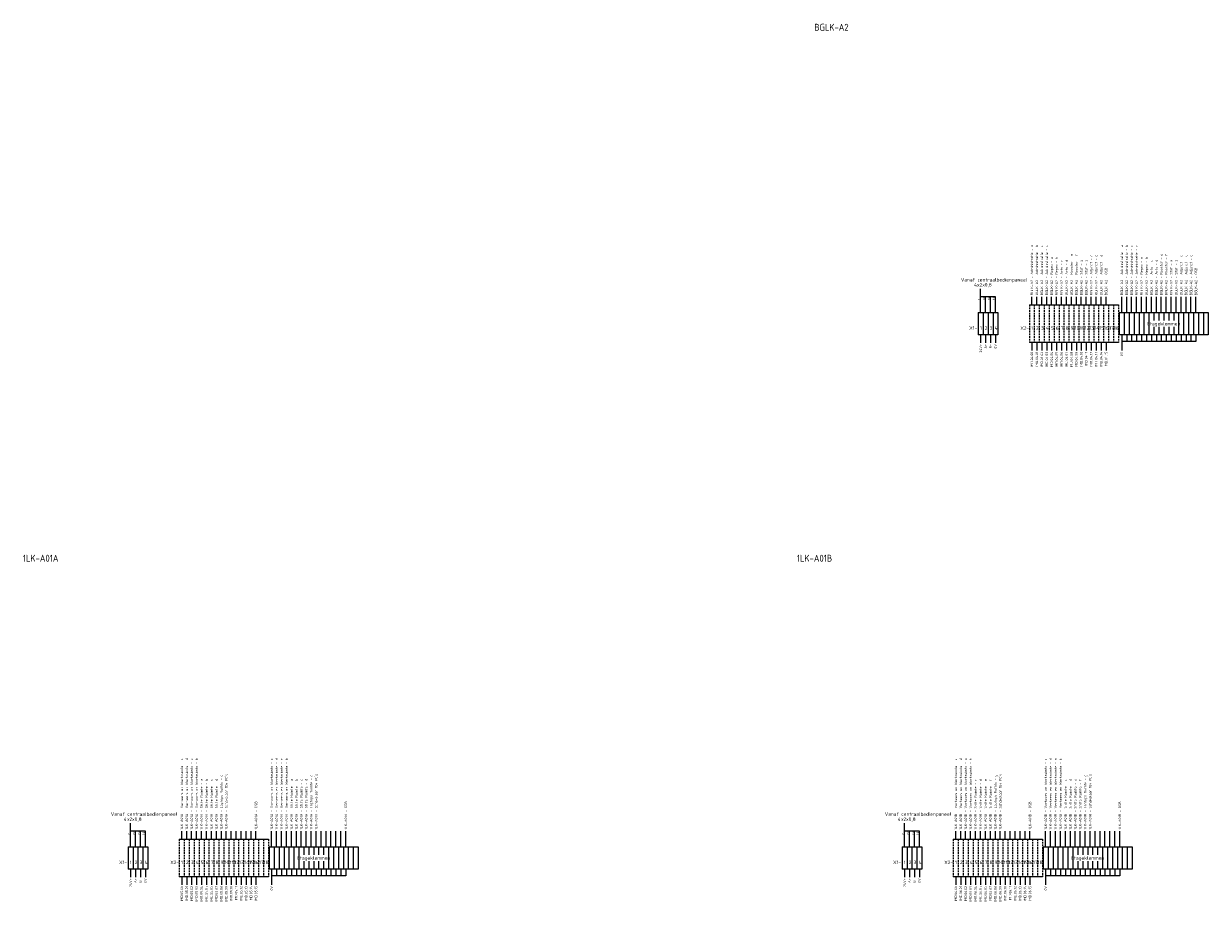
# Model space of a CAD drawing. Extents: x -1224 to 18134, y -20786 to 3554.
# Tile 2 of 88: x -281 to 573, y -7356 to -6724. Entities that reach past the tile are written whole.
import ezdxf
from ezdxf.enums import TextEntityAlignment as Align

# ---------------------------------------------------------------- set-up
doc = ezdxf.new("R2010")
doc.units = 0
doc.linetypes.add('HIDDEN2', pattern=[1.875, 1.25, -0.625])
doc.layers.add('EL$1----', color=3, linetype='CONTINUOUS')
doc.styles.add('BURO-018', font='ISO.shx', dxfattribs={"height": 1.8})
doc.styles.add('BURO-025', font='ISO.shx', dxfattribs={"height": 2.5})
doc.styles.add('BURO-050', font='ISO.shx', dxfattribs={"height": 5})

msp = doc.modelspace()

# ---------------------------------------------------------------- linework, layer by layer
at = {"layer": 'EL$1----', "color": 1}
for p, q in [((408.57, -6931.74), (408.57, -6914.68)), ((419.27, -6920.53), (408.57, -6920.53)), ((412.13, -6931.74), (412.13, -6920.53)), ((415.7, -6931.74), (415.7, -6920.53)), ((419.27, -6931.74), (419.27, -6920.53)), ((445.48, -6926.27), (445.48, -6920.53)), ((449.04, -6926.27), (449.04, -6920.53)), ((452.61, -6926.27), (452.61, -6920.53)), ((456.18, -6926.27), (456.18, -6920.53)), ((459.75, -6926.27), (459.75, -6920.53)), ((463.31, -6926.27), (463.31, -6920.53)), ((466.88, -6926.27), (466.88, -6920.53)), ((470.45, -6926.27), (470.45, -6920.53)), ((474.01, -6926.27), (474.01, -6920.53)), ((477.58, -6926.27), (477.58, -6920.53)), ((481.15, -6926.27), (481.15, -6920.53)), ((484.72, -6926.27), (484.72, -6920.53)), ((488.28, -6926.27), (488.28, -6920.53)), ((491.85, -6926.27), (491.85, -6920.53)), ((495.42, -6926.27), (495.42, -6920.53)), ((498.98, -6926.27), (498.98, -6920.53)), ((510.27, -6931.74), (510.27, -6920.53)), ((513.84, -6931.74), (513.84, -6920.53)), ((517.41, -6931.74), (517.41, -6920.53)), ((520.97, -6931.74), (520.97, -6920.53)), ((524.54, -6931.74), (524.54, -6920.53)), ((528.11, -6931.74), (528.11, -6920.53)), ((531.67, -6931.74), (531.67, -6920.53)), ((535.24, -6931.74), (535.24, -6920.53)), ((538.81, -6931.74), (538.81, -6920.53)), ((542.38, -6931.74), (542.38, -6920.53)), ((545.94, -6931.74), (545.94, -6920.53)), ((549.51, -6931.74), (549.51, -6920.53)), ((553.08, -6931.74), (553.08, -6920.53)), ((556.64, -6931.74), (556.64, -6920.53)), ((560.21, -6931.74), (560.21, -6920.53)), ((563.78, -6931.74), (563.78, -6920.53)), ((408.57, -6947.89), (408.57, -6953.63)), ((412.13, -6947.89), (412.13, -6953.63)), ((415.7, -6947.89), (415.7, -6953.63)), ((419.27, -6947.89), (419.27, -6953.63)), ((510.27, -6947.89), (510.27, -6959.1)), ((513.84, -6947.89), (513.84, -6952.66)), ((517.41, -6947.89), (517.41, -6952.66)), ((520.97, -6947.89), (520.97, -6952.66)), ((524.54, -6947.89), (524.54, -6952.66)), ((528.11, -6947.89), (528.11, -6952.66)), ((531.67, -6947.89), (531.67, -6952.66)), ((535.24, -6947.89), (535.24, -6952.66)), ((538.81, -6947.89), (538.81, -6952.66)), ((542.38, -6947.89), (542.38, -6952.66)), ((545.94, -6947.89), (545.94, -6952.66)), ((549.51, -6947.89), (549.51, -6952.66)), ((553.08, -6947.89), (553.08, -6952.66)), ((556.64, -6947.89), (556.64, -6952.66)), ((560.21, -6947.89), (560.21, -6952.66)), ((563.78, -6947.89), (563.78, -6952.66)), ((445.48, -6953.36), (445.48, -6959.1)), ((449.04, -6953.36), (449.04, -6959.1)), ((452.61, -6953.36), (452.61, -6959.1)), ((456.18, -6953.36), (456.18, -6959.1)), ((459.75, -6953.36), (459.75, -6959.1)), ((463.31, -6953.36), (463.31, -6959.1)), ((466.88, -6953.36), (466.88, -6959.1)), ((470.45, -6953.36), (470.45, -6959.1)), ((474.01, -6953.36), (474.01, -6959.1)), ((477.58, -6953.36), (477.58, -6959.1)), ((481.15, -6953.36), (481.15, -6959.1)), ((484.72, -6953.36), (484.72, -6959.1)), ((488.28, -6953.36), (488.28, -6959.1)), ((491.85, -6953.36), (491.85, -6959.1)), ((495.42, -6953.36), (495.42, -6959.1)), ((498.98, -6953.36), (498.98, -6959.1)), ((513.84, -6952.66), (510.27, -6952.66)), ((517.41, -6952.66), (513.84, -6952.66)), ((520.97, -6952.66), (517.41, -6952.66)), ((524.54, -6952.66), (520.97, -6952.66)), ((528.11, -6952.66), (524.54, -6952.66)), ((531.67, -6952.66), (528.11, -6952.66)), ((535.24, -6952.66), (531.67, -6952.66)), ((538.81, -6952.66), (535.24, -6952.66)), ((542.38, -6952.66), (538.81, -6952.66)), ((545.94, -6952.66), (542.38, -6952.66)), ((549.51, -6952.66), (545.94, -6952.66)), ((553.08, -6952.66), (549.51, -6952.66)), ((556.64, -6952.66), (553.08, -6952.66)), ((560.21, -6952.66), (556.64, -6952.66)), ((563.78, -6952.66), (560.21, -6952.66)), ((-204.28, -7316.77), (-204.28, -7299.71)), ((353.71, -7316.77), (353.71, -7299.71)), ((-193.57, -7305.56), (-204.28, -7305.56)), ((-200.71, -7316.77), (-200.71, -7305.56)), ((-197.14, -7316.77), (-197.14, -7305.56)), ((-193.57, -7316.77), (-193.57, -7305.56)), ((-167.37, -7311.3), (-167.37, -7305.56)), ((-163.8, -7311.3), (-163.8, -7305.56)), ((-160.23, -7311.3), (-160.23, -7305.56)), ((-156.66, -7311.3), (-156.66, -7305.56)), ((-153.1, -7311.3), (-153.1, -7305.56)), ((-149.53, -7311.3), (-149.53, -7305.56)), ((-145.96, -7311.3), (-145.96, -7305.56)), ((-142.4, -7311.3), (-142.4, -7305.56)), ((-138.83, -7311.3), (-138.83, -7305.56)), ((-135.26, -7311.3), (-135.26, -7305.56)), ((-131.69, -7311.3), (-131.69, -7305.56)), ((-128.13, -7311.3), (-128.13, -7305.56)), ((-124.56, -7311.3), (-124.56, -7305.56)), ((-120.99, -7311.3), (-120.99, -7305.56)), ((-117.43, -7311.3), (-117.43, -7305.56)), ((-113.86, -7311.3), (-113.86, -7305.56)), ((-102.57, -7316.77), (-102.57, -7305.56)), ((-99, -7316.77), (-99, -7305.56)), ((-95.44, -7316.77), (-95.44, -7305.56)), ((-91.87, -7316.77), (-91.87, -7305.56)), ((-88.3, -7316.77), (-88.3, -7305.56)), ((-84.74, -7316.77), (-84.74, -7305.56)), ((-81.17, -7316.77), (-81.17, -7305.56)), ((-77.6, -7316.77), (-77.6, -7305.56)), ((-74.03, -7316.77), (-74.03, -7305.56)), ((-70.47, -7316.77), (-70.47, -7305.56)), ((-66.9, -7316.77), (-66.9, -7305.56)), ((-63.33, -7316.77), (-63.33, -7305.56)), ((-59.77, -7316.77), (-59.77, -7305.56)), ((-56.2, -7316.77), (-56.2, -7305.56)), ((-52.63, -7316.77), (-52.63, -7305.56)), ((-49.06, -7316.77), (-49.06, -7305.56)), ((364.41, -7305.56), (353.71, -7305.56)), ((357.28, -7316.77), (357.28, -7305.56)), ((360.84, -7316.77), (360.84, -7305.56)), ((364.41, -7316.77), (364.41, -7305.56)), ((390.62, -7311.3), (390.62, -7305.56)), ((394.19, -7311.3), (394.19, -7305.56)), ((397.76, -7311.3), (397.76, -7305.56)), ((401.32, -7311.3), (401.32, -7305.56)), ((404.89, -7311.3), (404.89, -7305.56)), ((408.46, -7311.3), (408.46, -7305.56)), ((412.02, -7311.3), (412.02, -7305.56)), ((415.59, -7311.3), (415.59, -7305.56)), ((419.16, -7311.3), (419.16, -7305.56)), ((422.73, -7311.3), (422.73, -7305.56)), ((426.29, -7311.3), (426.29, -7305.56)), ((429.86, -7311.3), (429.86, -7305.56)), ((433.43, -7311.3), (433.43, -7305.56)), ((436.99, -7311.3), (436.99, -7305.56)), ((440.56, -7311.3), (440.56, -7305.56)), ((444.13, -7311.3), (444.13, -7305.56)), ((455.42, -7316.77), (455.42, -7305.56)), ((458.98, -7316.77), (458.98, -7305.56)), ((462.55, -7316.77), (462.55, -7305.56)), ((466.12, -7316.77), (466.12, -7305.56)), ((469.68, -7316.77), (469.68, -7305.56)), ((473.25, -7316.77), (473.25, -7305.56)), ((476.82, -7316.77), (476.82, -7305.56)), ((480.39, -7316.77), (480.39, -7305.56)), ((483.95, -7316.77), (483.95, -7305.56)), ((487.52, -7316.77), (487.52, -7305.56)), ((491.09, -7316.77), (491.09, -7305.56)), ((494.65, -7316.77), (494.65, -7305.56)), ((498.22, -7316.77), (498.22, -7305.56)), ((501.79, -7316.77), (501.79, -7305.56)), ((505.36, -7316.77), (505.36, -7305.56)), ((508.92, -7316.77), (508.92, -7305.56)), ((-204.28, -7332.92), (-204.28, -7338.66)), ((-200.71, -7332.92), (-200.71, -7338.66)), ((-197.14, -7332.92), (-197.14, -7338.66)), ((-193.57, -7332.92), (-193.57, -7338.66)), ((-102.57, -7332.92), (-102.57, -7344.13)), ((-99, -7332.92), (-99, -7337.69)), ((-95.44, -7332.92), (-95.44, -7337.69)), ((-91.87, -7332.92), (-91.87, -7337.69)), ((-88.3, -7332.92), (-88.3, -7337.69)), ((-84.74, -7332.92), (-84.74, -7337.69)), ((-81.17, -7332.92), (-81.17, -7337.69)), ((-77.6, -7332.92), (-77.6, -7337.69)), ((-74.03, -7332.92), (-74.03, -7337.69)), ((-70.47, -7332.92), (-70.47, -7337.69)), ((-66.9, -7332.92), (-66.9, -7337.69)), ((-63.33, -7332.92), (-63.33, -7337.69)), ((-59.77, -7332.92), (-59.77, -7337.69)), ((-56.2, -7332.92), (-56.2, -7337.69)), ((-52.63, -7332.92), (-52.63, -7337.69)), ((-49.06, -7332.92), (-49.06, -7337.69)), ((353.71, -7332.92), (353.71, -7338.66)), ((357.28, -7332.92), (357.28, -7338.66)), ((360.84, -7332.92), (360.84, -7338.66)), ((364.41, -7332.92), (364.41, -7338.66)), ((455.42, -7332.92), (455.42, -7344.13)), ((458.98, -7332.92), (458.98, -7337.69)), ((462.55, -7332.92), (462.55, -7337.69)), ((466.12, -7332.92), (466.12, -7337.69)), ((469.68, -7332.92), (469.68, -7337.69)), ((473.25, -7332.92), (473.25, -7337.69)), ((476.82, -7332.92), (476.82, -7337.69)), ((480.39, -7332.92), (480.39, -7337.69)), ((483.95, -7332.92), (483.95, -7337.69)), ((487.52, -7332.92), (487.52, -7337.69)), ((491.09, -7332.92), (491.09, -7337.69)), ((494.65, -7332.92), (494.65, -7337.69)), ((498.22, -7332.92), (498.22, -7337.69)), ((501.79, -7332.92), (501.79, -7337.69)), ((505.36, -7332.92), (505.36, -7337.69)), ((508.92, -7332.92), (508.92, -7337.69)), ((-167.37, -7338.39), (-167.37, -7344.13)), ((-163.8, -7338.39), (-163.8, -7344.13)), ((-160.23, -7338.39), (-160.23, -7344.13)), ((-156.66, -7338.39), (-156.66, -7344.13)), ((-153.1, -7338.39), (-153.1, -7344.13)), ((-149.53, -7338.39), (-149.53, -7344.13)), ((-145.96, -7338.39), (-145.96, -7344.13)), ((-142.4, -7338.39), (-142.4, -7344.13)), ((-138.83, -7338.39), (-138.83, -7344.13)), ((-135.26, -7338.39), (-135.26, -7344.13)), ((-131.69, -7338.39), (-131.69, -7344.13)), ((-128.13, -7338.39), (-128.13, -7344.13)), ((-124.56, -7338.39), (-124.56, -7344.13)), ((-120.99, -7338.39), (-120.99, -7344.13)), ((-117.43, -7338.39), (-117.43, -7344.13)), ((-113.86, -7338.39), (-113.86, -7344.13)), ((-99, -7337.69), (-102.57, -7337.69)), ((-95.44, -7337.69), (-99, -7337.69)), ((-91.87, -7337.69), (-95.44, -7337.69)), ((-88.3, -7337.69), (-91.87, -7337.69)), ((-84.74, -7337.69), (-88.3, -7337.69)), ((-81.17, -7337.69), (-84.74, -7337.69)), ((-77.6, -7337.69), (-81.17, -7337.69)), ((-74.03, -7337.69), (-77.6, -7337.69)), ((-70.47, -7337.69), (-74.03, -7337.69)), ((-66.9, -7337.69), (-70.47, -7337.69)), ((-63.33, -7337.69), (-66.9, -7337.69)), ((-59.77, -7337.69), (-63.33, -7337.69)), ((-56.2, -7337.69), (-59.77, -7337.69)), ((-52.63, -7337.69), (-56.2, -7337.69)), ((-49.06, -7337.69), (-52.63, -7337.69)), ((390.62, -7338.39), (390.62, -7344.13)), ((394.19, -7338.39), (394.19, -7344.13)), ((397.76, -7338.39), (397.76, -7344.13)), ((401.32, -7338.39), (401.32, -7344.13)), ((404.89, -7338.39), (404.89, -7344.13)), ((408.46, -7338.39), (408.46, -7344.13)), ((412.02, -7338.39), (412.02, -7344.13)), ((415.59, -7338.39), (415.59, -7344.13)), ((419.16, -7338.39), (419.16, -7344.13)), ((422.73, -7338.39), (422.73, -7344.13)), ((426.29, -7338.39), (426.29, -7344.13)), ((429.86, -7338.39), (429.86, -7344.13)), ((433.43, -7338.39), (433.43, -7344.13)), ((436.99, -7338.39), (436.99, -7344.13)), ((440.56, -7338.39), (440.56, -7344.13)), ((444.13, -7338.39), (444.13, -7344.13)), ((458.98, -7337.69), (455.42, -7337.69)), ((462.55, -7337.69), (458.98, -7337.69)), ((466.12, -7337.69), (462.55, -7337.69)), ((469.68, -7337.69), (466.12, -7337.69)), ((473.25, -7337.69), (469.68, -7337.69)), ((476.82, -7337.69), (473.25, -7337.69)), ((480.39, -7337.69), (476.82, -7337.69)), ((483.95, -7337.69), (480.39, -7337.69)), ((487.52, -7337.69), (483.95, -7337.69)), ((491.09, -7337.69), (487.52, -7337.69)), ((494.65, -7337.69), (491.09, -7337.69)), ((498.22, -7337.69), (494.65, -7337.69)), ((501.79, -7337.69), (498.22, -7337.69)), ((505.36, -7337.69), (501.79, -7337.69)), ((508.92, -7337.69), (505.36, -7337.69))]:
    msp.add_line(p, q, dxfattribs=at)
at = {"layer": 'EL$1----'}
for p, q in [((406.78, -6931.74), (410.35, -6931.74)), ((406.78, -6931.74), (406.78, -6947.89)), ((410.35, -6931.74), (410.35, -6947.89)), ((410.35, -6931.74), (413.92, -6931.74)), ((410.35, -6931.74), (410.35, -6947.89)), ((413.92, -6931.74), (413.92, -6947.89)), ((413.92, -6931.74), (417.48, -6931.74)), ((413.92, -6931.74), (413.92, -6947.89)), ((417.48, -6931.74), (417.48, -6947.89)), ((417.48, -6931.74), (421.05, -6931.74)), ((417.48, -6931.74), (417.48, -6947.89)), ((421.05, -6931.74), (421.05, -6947.89)), ((421.05, -6931.74), (421.05, -6947.89)), ((421.05, -6931.74), (421.05, -6947.89)), ((421.05, -6931.74), (421.05, -6947.89)), ((508.49, -6931.74), (512.05, -6931.74)), ((508.49, -6931.74), (508.49, -6947.89)), ((512.05, -6931.74), (512.05, -6947.89)), ((512.05, -6931.74), (515.62, -6931.74)), ((512.05, -6931.74), (512.05, -6947.89)), ((515.62, -6931.74), (515.62, -6947.89)), ((515.62, -6931.74), (519.19, -6931.74)), ((515.62, -6931.74), (515.62, -6947.89)), ((519.19, -6931.74), (519.19, -6947.89)), ((519.19, -6931.74), (522.76, -6931.74)), ((522.76, -6931.74), (522.76, -6947.89)), ((522.76, -6931.74), (526.32, -6931.74)), ((522.76, -6931.74), (522.76, -6947.89)), ((526.32, -6931.74), (526.32, -6947.89)), ((526.32, -6931.74), (529.89, -6931.74)), ((526.32, -6931.74), (526.32, -6947.89)), ((529.89, -6931.74), (529.89, -6947.89)), ((529.89, -6931.74), (533.46, -6931.74)), ((529.89, -6931.74), (529.89, -6947.89)), ((533.46, -6931.74), (533.46, -6937.47)), ((533.46, -6931.74), (537.02, -6931.74)), ((533.46, -6931.74), (533.46, -6937.47)), ((537.02, -6931.74), (537.02, -6937.47)), ((537.02, -6931.74), (540.59, -6931.74)), ((537.02, -6931.74), (537.02, -6937.47)), ((540.59, -6931.74), (540.59, -6937.47)), ((540.59, -6931.74), (544.16, -6931.74)), ((540.59, -6931.74), (540.59, -6937.47)), ((544.16, -6931.74), (544.16, -6937.47)), ((544.16, -6931.74), (544.16, -6937.47)), ((544.16, -6931.74), (547.73, -6931.74)), ((547.73, -6931.74), (547.73, -6937.47)), ((547.73, -6931.74), (551.29, -6931.74)), ((547.73, -6931.74), (547.73, -6937.47)), ((551.29, -6931.74), (551.29, -6947.89)), ((551.29, -6931.74), (554.86, -6931.74)), ((551.29, -6931.74), (551.29, -6947.89)), ((554.86, -6931.74), (554.86, -6947.89)), ((554.86, -6931.74), (558.43, -6931.74)), ((554.86, -6931.74), (554.86, -6947.89)), ((558.43, -6931.74), (558.43, -6947.89)), ((558.43, -6931.74), (561.99, -6931.74)), ((558.43, -6931.74), (558.43, -6947.89)), ((561.99, -6931.74), (561.99, -6947.89)), ((561.99, -6931.74), (565.56, -6931.74)), ((561.99, -6931.74), (561.99, -6947.89)), ((565.56, -6931.74), (565.56, -6947.89)), ((565.56, -6931.74), (565.56, -6947.89)), ((565.56, -6931.74), (565.56, -6947.89)), ((565.56, -6931.74), (569.13, -6931.74)), ((565.56, -6931.74), (565.56, -6947.89)), ((569.13, -6931.74), (569.13, -6947.89)), ((569.13, -6931.74), (572.7, -6931.74)), ((569.13, -6931.74), (569.13, -6947.89)), ((572.7, -6931.74), (572.7, -6947.89)), ((572.7, -6931.74), (572.7, -6947.89)), ((533.46, -6942.16), (533.46, -6947.89)), ((533.46, -6942.16), (533.46, -6947.89)), ((537.02, -6942.16), (537.02, -6947.89)), ((537.02, -6942.16), (537.02, -6947.89)), ((540.59, -6942.16), (540.59, -6947.89)), ((540.59, -6942.16), (540.59, -6947.89)), ((544.16, -6942.16), (544.16, -6947.89)), ((544.16, -6942.16), (544.16, -6947.89)), ((547.73, -6942.16), (547.73, -6947.89)), ((547.73, -6942.16), (547.73, -6947.89)), ((410.35, -6947.89), (406.78, -6947.89)), ((413.92, -6947.89), (410.35, -6947.89)), ((417.48, -6947.89), (413.92, -6947.89)), ((421.05, -6947.89), (417.48, -6947.89)), ((512.05, -6947.89), (508.49, -6947.89)), ((515.62, -6947.89), (512.05, -6947.89)), ((519.19, -6947.89), (515.62, -6947.89)), ((522.76, -6947.89), (519.19, -6947.89)), ((526.32, -6947.89), (522.76, -6947.89)), ((529.89, -6947.89), (526.32, -6947.89)), ((533.46, -6947.89), (529.89, -6947.89)), ((537.02, -6947.89), (533.46, -6947.89)), ((540.59, -6947.89), (537.02, -6947.89)), ((544.16, -6947.89), (540.59, -6947.89)), ((547.73, -6947.89), (544.16, -6947.89)), ((551.29, -6947.89), (547.73, -6947.89)), ((554.86, -6947.89), (551.29, -6947.89)), ((558.43, -6947.89), (554.86, -6947.89)), ((561.99, -6947.89), (558.43, -6947.89)), ((565.56, -6947.89), (561.99, -6947.89)), ((569.13, -6947.89), (565.56, -6947.89)), ((572.7, -6947.89), (569.13, -6947.89)), ((-206.06, -7316.77), (-202.49, -7316.77)), ((-206.06, -7316.77), (-206.06, -7332.92)), ((-202.49, -7316.77), (-202.49, -7332.92)), ((-202.49, -7316.77), (-198.93, -7316.77)), ((-202.49, -7316.77), (-202.49, -7332.92)), ((-198.93, -7316.77), (-198.93, -7332.92)), ((-198.93, -7316.77), (-195.36, -7316.77)), ((-198.93, -7316.77), (-198.93, -7332.92)), ((-195.36, -7316.77), (-195.36, -7332.92)), ((-195.36, -7316.77), (-191.79, -7316.77)), ((-195.36, -7316.77), (-195.36, -7332.92)), ((-191.79, -7316.77), (-191.79, -7332.92)), ((-191.79, -7316.77), (-191.79, -7332.92)), ((-191.79, -7316.77), (-191.79, -7332.92)), ((-191.79, -7316.77), (-191.79, -7332.92)), ((-104.35, -7316.77), (-100.79, -7316.77)), ((-104.35, -7316.77), (-104.35, -7332.92)), ((-100.79, -7316.77), (-100.79, -7332.92)), ((-100.79, -7316.77), (-97.22, -7316.77)), ((-100.79, -7316.77), (-100.79, -7332.92)), ((-97.22, -7316.77), (-97.22, -7332.92)), ((-97.22, -7316.77), (-93.65, -7316.77)), ((-97.22, -7316.77), (-97.22, -7332.92)), ((-93.65, -7316.77), (-93.65, -7332.92)), ((-93.65, -7316.77), (-90.09, -7316.77)), ((-90.09, -7316.77), (-90.09, -7332.92)), ((-90.09, -7316.77), (-86.52, -7316.77)), ((-90.09, -7316.77), (-90.09, -7332.92)), ((-86.52, -7316.77), (-86.52, -7332.92)), ((-86.52, -7316.77), (-82.95, -7316.77)), ((-86.52, -7316.77), (-86.52, -7332.92)), ((-82.95, -7316.77), (-82.95, -7332.92)), ((-82.95, -7316.77), (-79.38, -7316.77)), ((-82.95, -7316.77), (-82.95, -7332.92)), ((-79.38, -7316.77), (-79.38, -7322.5)), ((-79.38, -7316.77), (-75.82, -7316.77)), ((-79.38, -7316.77), (-79.38, -7322.5)), ((-75.82, -7316.77), (-75.82, -7322.5)), ((-75.82, -7316.77), (-72.25, -7316.77)), ((-75.82, -7316.77), (-75.82, -7322.5)), ((-72.25, -7316.77), (-72.25, -7322.5)), ((-72.25, -7316.77), (-68.68, -7316.77)), ((-72.25, -7316.77), (-72.25, -7322.5)), ((-68.68, -7316.77), (-68.68, -7322.5)), ((-68.68, -7316.77), (-68.68, -7322.5)), ((-68.68, -7316.77), (-65.12, -7316.77)), ((-65.12, -7316.77), (-65.12, -7322.5)), ((-65.12, -7316.77), (-61.55, -7316.77)), ((-65.12, -7316.77), (-65.12, -7322.5)), ((-61.55, -7316.77), (-61.55, -7332.92)), ((-61.55, -7316.77), (-57.98, -7316.77)), ((-61.55, -7316.77), (-61.55, -7332.92)), ((-57.98, -7316.77), (-57.98, -7332.92)), ((-57.98, -7316.77), (-54.41, -7316.77)), ((-57.98, -7316.77), (-57.98, -7332.92)), ((-54.41, -7316.77), (-54.41, -7332.92)), ((-54.41, -7316.77), (-50.85, -7316.77)), ((-54.41, -7316.77), (-54.41, -7332.92)), ((-50.85, -7316.77), (-50.85, -7332.92)), ((-50.85, -7316.77), (-47.28, -7316.77)), ((-50.85, -7316.77), (-50.85, -7332.92)), ((-47.28, -7316.77), (-47.28, -7332.92)), ((-47.28, -7316.77), (-47.28, -7332.92)), ((-47.28, -7316.77), (-47.28, -7332.92)), ((-47.28, -7316.77), (-43.71, -7316.77)), ((-47.28, -7316.77), (-47.28, -7332.92)), ((-43.71, -7316.77), (-43.71, -7332.92)), ((-43.71, -7316.77), (-40.15, -7316.77)), ((-43.71, -7316.77), (-43.71, -7332.92)), ((-40.15, -7316.77), (-40.15, -7332.92)), ((-40.15, -7316.77), (-40.15, -7332.92)), ((351.93, -7316.77), (355.49, -7316.77)), ((351.93, -7316.77), (351.93, -7332.92)), ((355.49, -7316.77), (355.49, -7332.92)), ((355.49, -7316.77), (359.06, -7316.77)), ((355.49, -7316.77), (355.49, -7332.92)), ((359.06, -7316.77), (359.06, -7332.92)), ((359.06, -7316.77), (362.63, -7316.77)), ((359.06, -7316.77), (359.06, -7332.92)), ((362.63, -7316.77), (362.63, -7332.92)), ((362.63, -7316.77), (366.2, -7316.77)), ((362.63, -7316.77), (362.63, -7332.92)), ((366.2, -7316.77), (366.2, -7332.92)), ((366.2, -7316.77), (366.2, -7332.92)), ((366.2, -7316.77), (366.2, -7332.92)), ((366.2, -7316.77), (366.2, -7332.92)), ((453.63, -7316.77), (457.2, -7316.77)), ((453.63, -7316.77), (453.63, -7332.92)), ((457.2, -7316.77), (457.2, -7332.92)), ((457.2, -7316.77), (460.77, -7316.77)), ((457.2, -7316.77), (457.2, -7332.92)), ((460.77, -7316.77), (460.77, -7332.92)), ((460.77, -7316.77), (464.33, -7316.77)), ((460.77, -7316.77), (460.77, -7332.92)), ((464.33, -7316.77), (464.33, -7332.92)), ((464.33, -7316.77), (467.9, -7316.77)), ((467.9, -7316.77), (467.9, -7332.92)), ((467.9, -7316.77), (471.47, -7316.77)), ((467.9, -7316.77), (467.9, -7332.92)), ((471.47, -7316.77), (471.47, -7332.92)), ((471.47, -7316.77), (475.03, -7316.77)), ((471.47, -7316.77), (471.47, -7332.92)), ((475.03, -7316.77), (475.03, -7332.92)), ((475.03, -7316.77), (478.6, -7316.77)), ((475.03, -7316.77), (475.03, -7332.92)), ((478.6, -7316.77), (478.6, -7322.5)), ((478.6, -7316.77), (482.17, -7316.77)), ((478.6, -7316.77), (478.6, -7322.5)), ((482.17, -7316.77), (482.17, -7322.5)), ((482.17, -7316.77), (485.74, -7316.77)), ((482.17, -7316.77), (482.17, -7322.5)), ((485.74, -7316.77), (485.74, -7322.5)), ((485.74, -7316.77), (489.3, -7316.77)), ((485.74, -7316.77), (485.74, -7322.5)), ((489.3, -7316.77), (489.3, -7322.5)), ((489.3, -7316.77), (489.3, -7322.5)), ((489.3, -7316.77), (492.87, -7316.77)), ((492.87, -7316.77), (492.87, -7322.5)), ((492.87, -7316.77), (496.44, -7316.77)), ((492.87, -7316.77), (492.87, -7322.5)), ((496.44, -7316.77), (496.44, -7332.92)), ((496.44, -7316.77), (500, -7316.77)), ((496.44, -7316.77), (496.44, -7332.92)), ((500, -7316.77), (500, -7332.92)), ((500, -7316.77), (503.57, -7316.77)), ((500, -7316.77), (500, -7332.92)), ((503.57, -7316.77), (503.57, -7332.92)), ((503.57, -7316.77), (507.14, -7316.77)), ((503.57, -7316.77), (503.57, -7332.92)), ((507.14, -7316.77), (507.14, -7332.92)), ((507.14, -7316.77), (510.71, -7316.77)), ((507.14, -7316.77), (507.14, -7332.92)), ((510.71, -7316.77), (510.71, -7332.92)), ((510.71, -7316.77), (510.71, -7332.92)), ((510.71, -7316.77), (510.71, -7332.92)), ((510.71, -7316.77), (514.27, -7316.77)), ((510.71, -7316.77), (510.71, -7332.92)), ((514.27, -7316.77), (514.27, -7332.92)), ((514.27, -7316.77), (517.84, -7316.77)), ((514.27, -7316.77), (514.27, -7332.92)), ((517.84, -7316.77), (517.84, -7332.92)), ((517.84, -7316.77), (517.84, -7332.92)), ((-79.38, -7327.19), (-79.38, -7332.92)), ((-79.38, -7327.19), (-79.38, -7332.92)), ((-75.82, -7327.19), (-75.82, -7332.92)), ((-75.82, -7327.19), (-75.82, -7332.92)), ((-72.25, -7327.19), (-72.25, -7332.92)), ((-72.25, -7327.19), (-72.25, -7332.92)), ((-68.68, -7327.19), (-68.68, -7332.92)), ((-68.68, -7327.19), (-68.68, -7332.92)), ((-65.12, -7327.19), (-65.12, -7332.92)), ((-65.12, -7327.19), (-65.12, -7332.92)), ((478.6, -7327.19), (478.6, -7332.92)), ((478.6, -7327.19), (478.6, -7332.92)), ((482.17, -7327.19), (482.17, -7332.92)), ((482.17, -7327.19), (482.17, -7332.92)), ((485.74, -7327.19), (485.74, -7332.92)), ((485.74, -7327.19), (485.74, -7332.92)), ((489.3, -7327.19), (489.3, -7332.92)), ((489.3, -7327.19), (489.3, -7332.92)), ((492.87, -7327.19), (492.87, -7332.92)), ((492.87, -7327.19), (492.87, -7332.92)), ((-202.49, -7332.92), (-206.06, -7332.92)), ((-198.93, -7332.92), (-202.49, -7332.92)), ((-195.36, -7332.92), (-198.93, -7332.92)), ((-191.79, -7332.92), (-195.36, -7332.92)), ((-100.79, -7332.92), (-104.35, -7332.92)), ((-97.22, -7332.92), (-100.79, -7332.92)), ((-93.65, -7332.92), (-97.22, -7332.92)), ((-90.09, -7332.92), (-93.65, -7332.92)), ((-86.52, -7332.92), (-90.09, -7332.92)), ((-82.95, -7332.92), (-86.52, -7332.92)), ((-79.38, -7332.92), (-82.95, -7332.92)), ((-75.82, -7332.92), (-79.38, -7332.92)), ((-72.25, -7332.92), (-75.82, -7332.92)), ((-68.68, -7332.92), (-72.25, -7332.92)), ((-65.12, -7332.92), (-68.68, -7332.92)), ((-61.55, -7332.92), (-65.12, -7332.92)), ((-57.98, -7332.92), (-61.55, -7332.92)), ((-54.41, -7332.92), (-57.98, -7332.92)), ((-50.85, -7332.92), (-54.41, -7332.92)), ((-47.28, -7332.92), (-50.85, -7332.92)), ((-43.71, -7332.92), (-47.28, -7332.92)), ((-40.15, -7332.92), (-43.71, -7332.92)), ((355.49, -7332.92), (351.93, -7332.92)), ((359.06, -7332.92), (355.49, -7332.92)), ((362.63, -7332.92), (359.06, -7332.92)), ((366.2, -7332.92), (362.63, -7332.92)), ((457.2, -7332.92), (453.63, -7332.92)), ((460.77, -7332.92), (457.2, -7332.92)), ((464.33, -7332.92), (460.77, -7332.92)), ((467.9, -7332.92), (464.33, -7332.92)), ((471.47, -7332.92), (467.9, -7332.92)), ((475.03, -7332.92), (471.47, -7332.92)), ((478.6, -7332.92), (475.03, -7332.92)), ((482.17, -7332.92), (478.6, -7332.92)), ((485.74, -7332.92), (482.17, -7332.92)), ((489.3, -7332.92), (485.74, -7332.92)), ((492.87, -7332.92), (489.3, -7332.92)), ((496.44, -7332.92), (492.87, -7332.92)), ((500, -7332.92), (496.44, -7332.92)), ((503.57, -7332.92), (500, -7332.92)), ((507.14, -7332.92), (503.57, -7332.92)), ((510.71, -7332.92), (507.14, -7332.92)), ((514.27, -7332.92), (510.71, -7332.92)), ((517.84, -7332.92), (514.27, -7332.92))]:
    msp.add_line(p, q, dxfattribs=at)
at = {"layer": 'EL$1----', "color": 1, "linetype": 'Continuous'}
for p, q in [((443.69, -6926.27), (447.26, -6926.27)), ((447.26, -6926.27), (450.83, -6926.27)), ((450.83, -6926.27), (454.39, -6926.27)), ((454.39, -6926.27), (457.96, -6926.27)), ((457.96, -6926.27), (461.53, -6926.27)), ((461.53, -6926.27), (465.1, -6926.27)), ((465.1, -6926.27), (468.66, -6926.27)), ((468.66, -6926.27), (472.23, -6926.27)), ((472.23, -6926.27), (475.8, -6926.27)), ((475.8, -6926.27), (479.36, -6926.27)), ((479.36, -6926.27), (482.93, -6926.27)), ((482.93, -6926.27), (486.5, -6926.27)), ((486.5, -6926.27), (490.07, -6926.27)), ((490.07, -6926.27), (493.63, -6926.27)), ((493.63, -6926.27), (497.2, -6926.27)), ((497.2, -6926.27), (500.77, -6926.27)), ((500.77, -6926.27), (504.33, -6926.27)), ((504.33, -6926.27), (507.9, -6926.27)), ((447.26, -6953.36), (443.69, -6953.36)), ((450.83, -6953.36), (447.26, -6953.36)), ((454.39, -6953.36), (450.83, -6953.36)), ((457.96, -6953.36), (454.39, -6953.36)), ((461.53, -6953.36), (457.96, -6953.36)), ((465.1, -6953.36), (461.53, -6953.36)), ((468.66, -6953.36), (465.1, -6953.36)), ((472.23, -6953.36), (468.66, -6953.36)), ((475.8, -6953.36), (472.23, -6953.36)), ((479.36, -6953.36), (475.8, -6953.36)), ((482.93, -6953.36), (479.36, -6953.36)), ((486.5, -6953.36), (482.93, -6953.36)), ((490.07, -6953.36), (486.5, -6953.36)), ((493.63, -6953.36), (490.07, -6953.36)), ((497.2, -6953.36), (493.63, -6953.36)), ((500.77, -6953.36), (497.2, -6953.36)), ((504.33, -6953.36), (500.77, -6953.36)), ((507.9, -6953.36), (504.33, -6953.36)), ((-169.15, -7311.3), (-165.58, -7311.3)), ((-165.58, -7311.3), (-162.01, -7311.3)), ((-162.01, -7311.3), (-158.45, -7311.3)), ((-158.45, -7311.3), (-154.88, -7311.3)), ((-154.88, -7311.3), (-151.31, -7311.3)), ((-151.31, -7311.3), (-147.75, -7311.3)), ((-147.75, -7311.3), (-144.18, -7311.3)), ((-144.18, -7311.3), (-140.61, -7311.3)), ((-140.61, -7311.3), (-137.04, -7311.3)), ((-137.04, -7311.3), (-133.48, -7311.3)), ((-133.48, -7311.3), (-129.91, -7311.3)), ((-129.91, -7311.3), (-126.34, -7311.3)), ((-126.34, -7311.3), (-122.78, -7311.3)), ((-122.78, -7311.3), (-119.21, -7311.3)), ((-119.21, -7311.3), (-115.64, -7311.3)), ((-115.64, -7311.3), (-112.07, -7311.3)), ((-112.07, -7311.3), (-108.51, -7311.3)), ((-108.51, -7311.3), (-104.94, -7311.3)), ((388.84, -7311.3), (392.4, -7311.3)), ((392.4, -7311.3), (395.97, -7311.3)), ((395.97, -7311.3), (399.54, -7311.3)), ((399.54, -7311.3), (403.11, -7311.3)), ((403.11, -7311.3), (406.67, -7311.3)), ((406.67, -7311.3), (410.24, -7311.3)), ((410.24, -7311.3), (413.81, -7311.3)), ((413.81, -7311.3), (417.37, -7311.3)), ((417.37, -7311.3), (420.94, -7311.3)), ((420.94, -7311.3), (424.51, -7311.3)), ((424.51, -7311.3), (428.08, -7311.3)), ((428.08, -7311.3), (431.64, -7311.3)), ((431.64, -7311.3), (435.21, -7311.3)), ((435.21, -7311.3), (438.78, -7311.3)), ((438.78, -7311.3), (442.35, -7311.3)), ((442.35, -7311.3), (445.91, -7311.3)), ((445.91, -7311.3), (449.48, -7311.3)), ((449.48, -7311.3), (453.05, -7311.3)), ((-165.58, -7338.39), (-169.15, -7338.39)), ((-162.01, -7338.39), (-165.58, -7338.39)), ((-158.45, -7338.39), (-162.01, -7338.39)), ((-154.88, -7338.39), (-158.45, -7338.39)), ((-151.31, -7338.39), (-154.88, -7338.39)), ((-147.75, -7338.39), (-151.31, -7338.39)), ((-144.18, -7338.39), (-147.75, -7338.39)), ((-140.61, -7338.39), (-144.18, -7338.39)), ((-137.04, -7338.39), (-140.61, -7338.39)), ((-133.48, -7338.39), (-137.04, -7338.39)), ((-129.91, -7338.39), (-133.48, -7338.39)), ((-126.34, -7338.39), (-129.91, -7338.39)), ((-122.78, -7338.39), (-126.34, -7338.39)), ((-119.21, -7338.39), (-122.78, -7338.39)), ((-115.64, -7338.39), (-119.21, -7338.39)), ((-112.07, -7338.39), (-115.64, -7338.39)), ((-108.51, -7338.39), (-112.07, -7338.39)), ((-104.94, -7338.39), (-108.51, -7338.39)), ((392.4, -7338.39), (388.84, -7338.39)), ((395.97, -7338.39), (392.4, -7338.39)), ((399.54, -7338.39), (395.97, -7338.39)), ((403.11, -7338.39), (399.54, -7338.39)), ((406.67, -7338.39), (403.11, -7338.39)), ((410.24, -7338.39), (406.67, -7338.39)), ((413.81, -7338.39), (410.24, -7338.39)), ((417.37, -7338.39), (413.81, -7338.39)), ((420.94, -7338.39), (417.37, -7338.39)), ((424.51, -7338.39), (420.94, -7338.39)), ((428.08, -7338.39), (424.51, -7338.39)), ((431.64, -7338.39), (428.08, -7338.39)), ((435.21, -7338.39), (431.64, -7338.39)), ((438.78, -7338.39), (435.21, -7338.39)), ((442.35, -7338.39), (438.78, -7338.39)), ((445.91, -7338.39), (442.35, -7338.39)), ((449.48, -7338.39), (445.91, -7338.39)), ((453.05, -7338.39), (449.48, -7338.39))]:
    msp.add_line(p, q, dxfattribs=at)
at = {"layer": 'EL$1----', "color": 1, "linetype": 'HIDDEN2'}
for p, q in [((443.69, -6926.27), (443.69, -6953.36)), ((447.26, -6926.27), (447.26, -6953.36)), ((447.26, -6926.27), (447.26, -6953.36)), ((450.83, -6926.27), (450.83, -6953.36)), ((450.83, -6926.27), (450.83, -6953.36)), ((454.39, -6926.27), (454.39, -6953.36)), ((454.39, -6926.27), (454.39, -6953.36)), ((457.96, -6926.27), (457.96, -6953.36)), ((457.96, -6926.27), (457.96, -6953.36)), ((461.53, -6926.27), (461.53, -6953.36)), ((461.53, -6926.27), (461.53, -6953.36)), ((465.1, -6926.27), (465.1, -6953.36)), ((465.1, -6926.27), (465.1, -6953.36)), ((468.66, -6926.27), (468.66, -6953.36)), ((468.66, -6926.27), (468.66, -6953.36)), ((472.23, -6926.27), (472.23, -6953.36)), ((472.23, -6926.27), (472.23, -6953.36)), ((475.8, -6926.27), (475.8, -6953.36)), ((475.8, -6926.27), (475.8, -6953.36)), ((479.36, -6926.27), (479.36, -6953.36)), ((479.36, -6926.27), (479.36, -6953.36)), ((482.93, -6926.27), (482.93, -6953.36)), ((482.93, -6926.27), (482.93, -6953.36)), ((486.5, -6926.27), (486.5, -6953.36)), ((486.5, -6926.27), (486.5, -6953.36)), ((490.07, -6926.27), (490.07, -6953.36)), ((490.07, -6926.27), (490.07, -6953.36)), ((493.63, -6926.27), (493.63, -6953.36)), ((493.63, -6926.27), (493.63, -6953.36)), ((497.2, -6926.27), (497.2, -6953.36)), ((497.2, -6926.27), (497.2, -6953.36)), ((500.77, -6926.27), (500.77, -6953.36)), ((500.77, -6926.27), (500.77, -6953.36)), ((500.77, -6926.27), (500.77, -6953.36)), ((500.77, -6926.27), (500.77, -6953.36)), ((504.33, -6926.27), (504.33, -6953.36)), ((504.33, -6926.27), (504.33, -6953.36)), ((507.9, -6926.27), (507.9, -6953.36)), ((-169.15, -7311.3), (-169.15, -7338.39)), ((-165.58, -7311.3), (-165.58, -7338.39)), ((-165.58, -7311.3), (-165.58, -7338.39)), ((-162.01, -7311.3), (-162.01, -7338.39)), ((-162.01, -7311.3), (-162.01, -7338.39)), ((-158.45, -7311.3), (-158.45, -7338.39)), ((-158.45, -7311.3), (-158.45, -7338.39)), ((-154.88, -7311.3), (-154.88, -7338.39)), ((-154.88, -7311.3), (-154.88, -7338.39)), ((-151.31, -7311.3), (-151.31, -7338.39)), ((-151.31, -7311.3), (-151.31, -7338.39)), ((-147.75, -7311.3), (-147.75, -7338.39)), ((-147.75, -7311.3), (-147.75, -7338.39)), ((-144.18, -7311.3), (-144.18, -7338.39)), ((-144.18, -7311.3), (-144.18, -7338.39)), ((-140.61, -7311.3), (-140.61, -7338.39)), ((-140.61, -7311.3), (-140.61, -7338.39)), ((-137.04, -7311.3), (-137.04, -7338.39)), ((-137.04, -7311.3), (-137.04, -7338.39)), ((-133.48, -7311.3), (-133.48, -7338.39)), ((-133.48, -7311.3), (-133.48, -7338.39)), ((-129.91, -7311.3), (-129.91, -7338.39)), ((-129.91, -7311.3), (-129.91, -7338.39)), ((-126.34, -7311.3), (-126.34, -7338.39)), ((-126.34, -7311.3), (-126.34, -7338.39)), ((-122.78, -7311.3), (-122.78, -7338.39)), ((-122.78, -7311.3), (-122.78, -7338.39)), ((-119.21, -7311.3), (-119.21, -7338.39)), ((-119.21, -7311.3), (-119.21, -7338.39)), ((-115.64, -7311.3), (-115.64, -7338.39)), ((-115.64, -7311.3), (-115.64, -7338.39)), ((-112.07, -7311.3), (-112.07, -7338.39)), ((-112.07, -7311.3), (-112.07, -7338.39)), ((-112.07, -7311.3), (-112.07, -7338.39)), ((-112.07, -7311.3), (-112.07, -7338.39)), ((-108.51, -7311.3), (-108.51, -7338.39)), ((-108.51, -7311.3), (-108.51, -7338.39)), ((-104.94, -7311.3), (-104.94, -7338.39)), ((388.84, -7311.3), (388.84, -7338.39)), ((392.4, -7311.3), (392.4, -7338.39)), ((392.4, -7311.3), (392.4, -7338.39)), ((395.97, -7311.3), (395.97, -7338.39)), ((395.97, -7311.3), (395.97, -7338.39)), ((399.54, -7311.3), (399.54, -7338.39)), ((399.54, -7311.3), (399.54, -7338.39)), ((403.11, -7311.3), (403.11, -7338.39)), ((403.11, -7311.3), (403.11, -7338.39)), ((406.67, -7311.3), (406.67, -7338.39)), ((406.67, -7311.3), (406.67, -7338.39)), ((410.24, -7311.3), (410.24, -7338.39)), ((410.24, -7311.3), (410.24, -7338.39)), ((413.81, -7311.3), (413.81, -7338.39)), ((413.81, -7311.3), (413.81, -7338.39)), ((417.37, -7311.3), (417.37, -7338.39)), ((417.37, -7311.3), (417.37, -7338.39)), ((420.94, -7311.3), (420.94, -7338.39)), ((420.94, -7311.3), (420.94, -7338.39)), ((424.51, -7311.3), (424.51, -7338.39)), ((424.51, -7311.3), (424.51, -7338.39)), ((428.08, -7311.3), (428.08, -7338.39)), ((428.08, -7311.3), (428.08, -7338.39)), ((431.64, -7311.3), (431.64, -7338.39)), ((431.64, -7311.3), (431.64, -7338.39)), ((435.21, -7311.3), (435.21, -7338.39)), ((435.21, -7311.3), (435.21, -7338.39)), ((438.78, -7311.3), (438.78, -7338.39)), ((438.78, -7311.3), (438.78, -7338.39)), ((442.35, -7311.3), (442.35, -7338.39)), ((442.35, -7311.3), (442.35, -7338.39)), ((445.91, -7311.3), (445.91, -7338.39)), ((445.91, -7311.3), (445.91, -7338.39)), ((445.91, -7311.3), (445.91, -7338.39)), ((445.91, -7311.3), (445.91, -7338.39)), ((449.48, -7311.3), (449.48, -7338.39)), ((449.48, -7311.3), (449.48, -7338.39)), ((453.05, -7311.3), (453.05, -7338.39))]:
    msp.add_line(p, q, dxfattribs=at)

# ---------------------------------------------------------------- texts
at = {"layer": 'EL$1----', "color": 2, "style": 'BURO-050'}
for s, p in [('BGLK-A2', (288.64, -6728.72)), ('1LK-A01A', (-281.91, -7111.33)), ('1LK-A01B', (276.07, -7111.33))]:
    msp.add_text(s, height=5, dxfattribs=at).set_placement(p)
at = {"layer": 'EL$1----', "color": 1, "style": 'BURO-018'}
for s, p in [('BGLK-A2 - Administratie - a', (445.48, -6919.31)), ('BGLK-A2 - Administratie - b', (449.04, -6919.31)), ('BGLK-A2 - Administratie - c', (452.61, -6919.31)), ('BGLK-A2 - Administratie - d', (456.18, -6919.31)), ('BGLK-A2 - Administratie - a', (510.27, -6919.31)), ('BGLK-A2 - Administratie - b', (513.84, -6919.31)), ('BGLK-A2 - Administratie - c', (517.41, -6919.31)), ('BGLK-A2 - Administratie - d', (520.97, -6919.31)), ('BGLK-A2 - Repro - a', (459.75, -6919.31)), ('BGLK-A2 - Repro - b', (463.31, -6919.31)), ('BGLK-A2 - Arts - c', (466.88, -6919.31)), ('BGLK-A2 - Arts - d', (470.45, -6919.31)), ('BGLK-A2 - Rooster - e', (474.01, -6919.31)), ('BGLK-A2 - Rooster - f', (477.58, -6919.31)), ('BGLK-A2 - Staf - a', (481.15, -6919.31)), ('BGLK-A2 - Staf - b', (484.72, -6919.31)), ('BGLK-A2 - Adjunct - c', (488.28, -6919.31)), ('BGLK-A2 - Adjunct - d', (491.85, -6919.31)), ('BGLK-A2 - Adjunct - e', (495.42, -6919.31)), ('BGLK-A2 - Repro - a', (524.54, -6919.31)), ('BGLK-A2 - Repro - b', (528.11, -6919.31)), ('BGLK-A2 - Arts - c', (531.67, -6919.31)), ('BGLK-A2 - Arts - d', (535.24, -6919.31)), ('BGLK-A2 - Rooster - e', (538.81, -6919.31)), ('BGLK-A2 - Rooster - f', (542.38, -6919.31)), ('BGLK-A2 - Staf - a', (545.94, -6919.31)), ('BGLK-A2 - Staf - b', (549.51, -6919.31)), ('BGLK-A2 - Adjunct - c', (553.08, -6919.31)), ('BGLK-A2 - Adjunct - d', (556.64, -6919.31)), ('BGLK-A2 - Adjunct - e', (560.21, -6919.31)), ('BGLK-A2 - OSB', (498.98, -6919.31)), ('BGLK-A2 - OSB', (563.78, -6919.31)), ('1LK-A01A - Verkeers en Werkruimte - c', (-167.37, -7304.34)), ('1LK-A01A - Verkeers en Werkruimte - d', (-163.8, -7304.34)), ('1LK-A01A - Verkeers en Werkruimte - a', (-160.23, -7304.34)), ('1LK-A01A - Verkeers en Werkruimte - b', (-156.66, -7304.34)), ('1LK-A01A - Verkeers en Werkruimte - c', (-102.57, -7304.34)), ('1LK-A01A - Verkeers en Werkruimte - d', (-99, -7304.34)), ('1LK-A01A - Verkeers en Werkruimte - a', (-95.44, -7304.34)), ('1LK-A01A - Verkeers en Werkruimte - b', (-91.87, -7304.34)), ('1LK-A01B - Verkeers en Werkruimte - c', (390.62, -7304.34)), ('1LK-A01B - Verkeers en Werkruimte - d', (394.19, -7304.34)), ('1LK-A01B - Verkeers en Werkruimte - a', (397.76, -7304.34)), ('1LK-A01B - Verkeers en Werkruimte - b', (401.32, -7304.34)), ('1LK-A01B - Verkeers en Werkruimte - c', (455.42, -7304.34)), ('1LK-A01B - Verkeers en Werkruimte - d', (458.98, -7304.34)), ('1LK-A01B - Verkeers en Werkruimte - a', (462.55, -7304.34)), ('1LK-A01B - Verkeers en Werkruimte - b', (466.12, -7304.34)), ('1LK-A01A - Stilte Ruimte - a', (-153.1, -7304.34)), ('1LK-A01A - Stilte Ruimte - b', (-149.53, -7304.34)), ('1LK-A01A - Stilte Ruimte - c', (-145.96, -7304.34)), ('1LK-A01A - Stilte Ruimte - d', (-142.4, -7304.34)), ('1LK-A01A - Laptops Ruimte - c', (-138.83, -7304.34)), ("1LK-A01A - Schakelaar tbv PC's", (-135.26, -7304.34)), ('1LK-A01A - Stilte Ruimte - a', (-88.3, -7304.34)), ('1LK-A01A - Stilte Ruimte - b', (-84.74, -7304.34)), ('1LK-A01A - Stilte Ruimte - c', (-81.17, -7304.34)), ('1LK-A01A - Stilte Ruimte - d', (-77.6, -7304.34)), ('1LK-A01A - Laptops Ruimte - c', (-74.03, -7304.34)), ("1LK-A01A - Schakelaar tbv PC's", (-70.47, -7304.34)), ('1LK-A01B - Stilte Ruimte - c', (404.89, -7304.34)), ('1LK-A01B - Stilte Ruimte - d', (408.46, -7304.34)), ('1LK-A01B - Stilte Ruimte - e', (412.02, -7304.34)), ('1LK-A01B - Stilte Ruimte - f', (415.59, -7304.34)), ('1LK-A01B - Laptops Ruimte - g', (419.16, -7304.34)), ("1LK-A01B - Schakelaar tbv PC's", (422.73, -7304.34)), ('1LK-A01B - Stilte Ruimte - c', (469.68, -7304.34)), ('1LK-A01B - Stilte Ruimte - d', (473.25, -7304.34)), ('1LK-A01B - Stilte Ruimte - e', (476.82, -7304.34)), ('1LK-A01B - Stilte Ruimte - f', (480.39, -7304.34)), ('1LK-A01B - Laptops Ruimte - g', (483.95, -7304.34)), ("1LK-A01B - Schakelaar tbv PC's", (487.52, -7304.34)), ('1LK-A01A - OSB', (-113.86, -7304.34)), ('1LK-A01A - OSB', (-49.06, -7304.34)), ('1LK-A01B - OSB', (444.13, -7304.34)), ('1LK-A01B - OSB', (508.92, -7304.34))]:
    msp.add_text(s, height=1.8, rotation=90, dxfattribs=at).set_placement(p, align=Align.MIDDLE_LEFT)
at = {"layer": 'EL$1----', "color": 1, "style": 'BURO-025'}
for s, p in [('Vanaf centraalbedienpaneel', (394.31, -6909.43)), ('4x2x0,8', (403.84, -6913.05)), ('X1-', (400.3, -6944.19)), ('1', (408.01, -6944.19)), ('2', (411.57, -6944.19)), ('3', (415.14, -6944.19)), ('4', (418.71, -6944.19)), ('X2-', (437.21, -6944.19)), ('1', (444.92, -6944.19)), ('2', (448.48, -6944.19)), ('3', (452.05, -6944.19)), ('4', (455.62, -6944.19)), ('5', (459.18, -6944.19)), ('6', (462.75, -6944.19)), ('7', (466.32, -6944.19)), ('8', (469.89, -6944.19)), ('9', (473.45, -6944.19)), ('10', (476.34, -6944.19)), ('11', (480.08, -6944.19)), ('12', (483.52, -6944.19)), ('13', (486.83, -6944.19)), ('14', (490.52, -6944.19)), ('15', (494.09, -6944.19)), ('16', (497.43, -6944.19)), ('17', (501.22, -6944.19)), ('18', (504.56, -6944.19)), ('Vanaf centraalbedienpaneel', (-218.53, -7294.46)), ('Vanaf centraalbedienpaneel', (339.46, -7294.46)), ('4x2x0,8', (-209, -7298.08)), ('4x2x0,8', (348.99, -7298.08)), ('X1-', (-212.54, -7329.22)), ('1', (-204.84, -7329.22)), ('2', (-201.27, -7329.22)), ('3', (-197.7, -7329.22)), ('4', (-194.14, -7329.22)), ('X2-', (-175.63, -7329.22)), ('1', (-167.93, -7329.22)), ('2', (-164.36, -7329.22)), ('3', (-160.79, -7329.22)), ('4', (-157.22, -7329.22)), ('5', (-153.66, -7329.22)), ('6', (-150.09, -7329.22)), ('7', (-146.52, -7329.22)), ('8', (-142.96, -7329.22)), ('9', (-139.39, -7329.22)), ('10', (-136.5, -7329.22)), ('11', (-132.77, -7329.22)), ('12', (-129.33, -7329.22)), ('13', (-126.02, -7329.22)), ('14', (-122.32, -7329.22)), ('15', (-118.75, -7329.22)), ('16', (-115.42, -7329.22)), ('17', (-111.62, -7329.22)), ('18', (-108.28, -7329.22)), ('X1-', (345.44, -7329.22)), ('1', (353.15, -7329.22)), ('2', (356.72, -7329.22)), ('3', (360.28, -7329.22)), ('4', (363.85, -7329.22)), ('X2-', (382.35, -7329.22)), ('1', (390.06, -7329.22)), ('2', (393.63, -7329.22)), ('3', (397.19, -7329.22)), ('4', (400.76, -7329.22)), ('5', (404.33, -7329.22)), ('6', (407.9, -7329.22)), ('7', (411.46, -7329.22)), ('8', (415.03, -7329.22)), ('9', (418.6, -7329.22)), ('10', (421.49, -7329.22)), ('11', (425.22, -7329.22)), ('12', (428.66, -7329.22)), ('13', (431.97, -7329.22)), ('14', (435.67, -7329.22)), ('15', (439.23, -7329.22)), ('16', (442.57, -7329.22)), ('17', (446.37, -7329.22)), ('18', (449.7, -7329.22))]:
    msp.add_text(s, height=2.5, dxfattribs=at).set_placement(p)
at = {"layer": 'EL$1----', "color": 2, "style": 'BURO-018'}
for s, p in [('r', (408.25, -6922.95)), ('gr', (411.81, -6922.95)), ('ge', (415.38, -6922.95)), ('bl', (418.95, -6922.95)), ('r', (-204.6, -7307.97)), ('gr', (-201.03, -7307.97)), ('ge', (-197.46, -7307.97)), ('bl', (-193.89, -7307.97)), ('r', (353.39, -7307.97)), ('gr', (356.96, -7307.97)), ('ge', (360.52, -7307.97)), ('bl', (364.09, -7307.97))]:
    msp.add_text(s, height=1.8, rotation=90, dxfattribs=at).set_placement(p)
at = {"layer": 'EL$1----', "color": 1, "style": 'BURO-025'}
for p in [(540.59, -6939.81), (-72.25, -7324.84), (485.74, -7324.84)]:
    msp.add_text('Etageklemmen', height=2.5, dxfattribs=at).set_placement(p, align=Align.MIDDLE_CENTER)
at = {"layer": 'EL$1----', "color": 1, "style": 'BURO-018'}
for s, p in [('24V+', (408.57, -6954.56)), ('A+', (412.13, -6954.56)), ('B-', (415.7, -6954.56)), ('0V', (419.27, -6954.56)), ('IMD.04.00', (445.48, -6960.03)), ('IMD.04.02', (452.61, -6960.03)), ('IMD.04.03', (456.18, -6960.03)), ('IMD.04.04', (459.75, -6960.03)), ('IMD.04.05', (463.31, -6960.03)), ('IMD.04.06', (466.88, -6960.03)), ('IMD.04.07', (470.45, -6960.03)), ('IMD.04.08', (474.01, -6960.03)), ('IMD.04.09', (477.58, -6960.03)), ('IMD.04.10', (481.15, -6960.03)), ('IMD.04.12', (488.28, -6960.03)), ('IMD.04.13', (491.85, -6960.03)), ('IMD.04.14', (495.42, -6960.03)), ('IMD.04.15', (498.98, -6960.03)), ('0V', (510.27, -6960.03)), ('IMD.04.01', (449.04, -6960.03)), ('IMD.04.11', (484.72, -6960.03)), ('24V+', (-204.28, -7339.59)), ('A+', (-200.71, -7339.59)), ('B-', (-197.14, -7339.59)), ('0V', (-193.57, -7339.59)), ('24V+', (353.71, -7339.59)), ('A+', (357.28, -7339.59)), ('B-', (360.84, -7339.59)), ('0V', (364.41, -7339.59)), ('IMD.05.00', (-167.37, -7345.06)), ('IMD.05.01', (-163.8, -7345.06)), ('IMD.05.02', (-160.23, -7345.06)), ('IMD.05.03', (-156.66, -7345.06)), ('IMD.05.04', (-153.1, -7345.06)), ('IMD.05.05', (-149.53, -7345.06)), ('IMD.05.06', (-145.96, -7345.06)), ('IMD.05.07', (-142.4, -7345.06)), ('IMD.05.08', (-138.83, -7345.06)), ('IMD.05.09', (-135.26, -7345.06)), ('IMD.05.10', (-131.69, -7345.06)), ('IMD.05.11', (-128.13, -7345.06)), ('IMD.05.12', (-124.56, -7345.06)), ('IMD.05.13', (-120.99, -7345.06)), ('IMD.05.14', (-117.43, -7345.06)), ('IMD.05.15', (-113.86, -7345.06)), ('0V', (-102.57, -7345.06)), ('IMD.06.00', (390.62, -7345.06)), ('IMD.06.01', (394.19, -7345.06)), ('IMD.06.02', (397.76, -7345.06)), ('IMD.06.03', (401.32, -7345.06)), ('IMD.06.04', (404.89, -7345.06)), ('IMD.06.05', (408.46, -7345.06)), ('IMD.06.06', (412.02, -7345.06)), ('IMD.06.07', (415.59, -7345.06)), ('IMD.06.08', (419.16, -7345.06)), ('IMD.06.09', (422.73, -7345.06)), ('IMD.06.10', (426.29, -7345.06)), ('IMD.06.11', (429.86, -7345.06)), ('IMD.06.12', (433.43, -7345.06)), ('IMD.06.13', (436.99, -7345.06)), ('IMD.06.14', (440.56, -7345.06)), ('IMD.06.15', (444.13, -7345.06)), ('0V', (455.42, -7345.06))]:
    msp.add_text(s, height=1.8, rotation=90, dxfattribs=at).set_placement(p, align=Align.MIDDLE_RIGHT)

doc.saveas('drawing.dxf')
